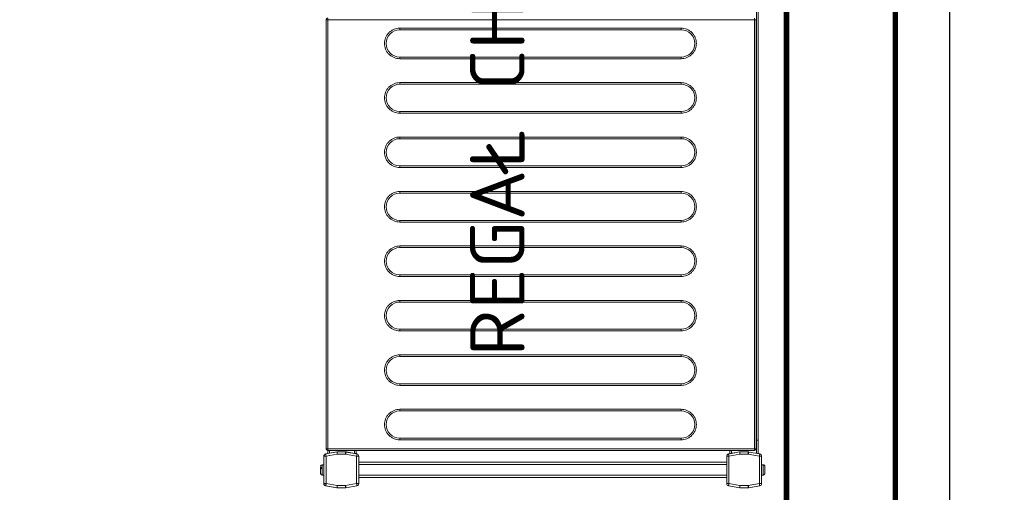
# Model space of a CAD drawing. Header units: millimetres. Extents: x -2074 to 12588, y -3630 to 101167.
# Tile 35 of 256: x 2472 to 2562, y -1590 to -1547. Entities that reach past the tile are written whole.
import ezdxf

# ---------------------------------------------------------------- set-up
doc = ezdxf.new("R2010")
doc.units = ezdxf.units.MM
doc.layers.add('SelinAr_BUD_ściany', color=7, linetype='Continuous', lineweight=25)
doc.layers.add('SelinAr_WYP_komory', color=8, linetype='Continuous', lineweight=18)
doc.styles.add('RomanS', font='romans.shx')

# ---------------------------------------------------------------- blocks, each defined once
blk = doc.blocks.new('*U425')
at = {"const_width": 0.5}
blk.add_lwpolyline([(125, 190), (125, 200), (180, 200), (180, 0), (0, 0), (0, 200), (55, 200), (55, 190), (10, 190), (10, 10), (170, 10), (170, 190)], close=True, dxfattribs=at)
blk = doc.blocks.new('*U447')
at = {"lineweight": 15}
for p, q in [((1.726, 0), (1.819, 0)), ((0.182, -0.465), (0, -1.5)), ((0.182, -0.474), (0, -1.509)), ((0.379, -0.509), (0.2, -1.526)), ((2.904, -0.3), (0.379, -0.3)), ((0.379, -0.309), (0.379, -0.509)), ((2.904, -0.309), (0.379, -0.309)), ((2.904, -0.509), (0.379, -0.509)), ((1.167, -0.15), (1.167, -0.3)), ((2.117, -0.15), (1.167, -0.15)), ((1.876, -0.12), (1.765, -0.12)), ((2.117, -0.3), (2.117, -0.15)), ((2.904, -0.509), (2.904, -0.309)), ((3.083, -1.526), (2.904, -0.509)), ((3.283, -1.5), (3.101, -0.465)), ((3.283, -1.509), (3.101, -0.474)), ((3.433, -0.675), (3.138, -0.675)), ((3.433, -0.825), (3.164, -0.825)), ((3.433, -0.665), (3.433, -39.865)), ((3.583, -0.665), (3.433, -0.665)), ((3.583, -0.515), (3.583, -0.518)), ((42.983, -0.515), (3.583, -0.515)), ((3.583, -0.518), (3.583, -0.665)), ((42.983, -0.665), (3.583, -0.665)), ((3.583, -0.665), (3.583, -39.865)), ((42.983, -0.518), (42.983, -0.515)), ((42.983, -0.665), (42.983, -0.518)), ((43.133, -0.665), (42.983, -0.665)), ((42.983, -39.865), (42.983, -0.665)), ((0, -1.5), (0, -2.3)), ((0, -1.509), (0, -2.291)), ((0.2, -1.526), (0.2, -2.291)), ((3.083, -2.291), (3.083, -1.526)), ((3.283, -1.509), (3.283, -1.5)), ((3.283, -2.291), (3.283, -1.509)), ((0, -2.291), (0.2, -2.291)), ((0, -2.3), (0, -2.302)), ((0.003, -2.326), (0.182, -3.343)), ((0.2, -2.291), (0.379, -3.309)), ((2.904, -3.309), (3.083, -2.291)), ((3.083, -2.291), (3.283, -2.291)), ((3.101, -3.343), (3.28, -2.326)), ((3.283, -2.375), (3.151, -3.125)), ((3.283, -2.3), (3.283, -2.291)), ((3.283, -2.3), (3.283, -2.375)), ((3.283, -2.301), (3.283, -2.3)), ((0.379, -3.309), (2.904, -3.309)), ((0.379, -3.309), (0.379, -3.509)), ((0.379, -3.509), (2.904, -3.509)), ((0.942, -3.509), (0.942, -37.3)), ((1.142, -3.509), (1.142, -37.3)), ((2.142, -3.509), (2.142, -37.3)), ((2.342, -3.509), (2.342, -37.3)), ((2.904, -3.509), (2.904, -3.309)), ((3.433, -3.275), (3.125, -3.275)), ((3.433, -3.125), (3.151, -3.125)), ((0.182, -37.465), (0, -38.5)), ((0, -38.5), (0.182, -37.465)), ((0.379, -37.5), (0.2, -38.517)), ((0.379, -37.3), (0.379, -37.5)), ((2.904, -37.3), (0.379, -37.3)), ((2.904, -37.5), (0.379, -37.5)), ((2.904, -37.5), (2.904, -37.3)), ((3.083, -38.517), (2.904, -37.5)), ((3.283, -38.5), (3.101, -37.465)), ((3.433, -37.575), (3.125, -37.575)), ((3.151, -37.725), (3.283, -38.475)), ((3.433, -37.725), (3.151, -37.725)), ((0, -38.5), (0, -39.283)), ((0, -39.3), (0, -38.5)), ((0.2, -38.517), (0.2, -39.283)), ((3.083, -39.283), (3.083, -38.517)), ((3.283, -38.475), (3.283, -38.5)), ((3.283, -39.283), (3.283, -38.5)), ((0, -39.283), (0.2, -39.283)), ((0.182, -40.335), (0, -39.3)), ((0.003, -39.317), (0.182, -40.335)), ((0.2, -39.283), (0.379, -40.3)), ((2.904, -40.3), (3.083, -39.283)), ((3.083, -39.283), (3.283, -39.283)), ((3.101, -40.335), (3.28, -39.317)), ((3.283, -39.3), (3.28, -39.317)), ((3.283, -39.283), (3.283, -39.3)), ((0.379, -40.3), (2.904, -40.3)), ((0.379, -40.3), (0.379, -40.5)), ((0.379, -40.5), (2.904, -40.5)), ((1.167, -40.5), (1.167, -40.65)), ((1.167, -40.65), (2.117, -40.65)), ((1.17, -40.68), (1.173, -40.68)), ((2.11, -40.68), (2.114, -40.68)), ((2.117, -40.65), (2.117, -40.5)), ((2.904, -40.5), (2.904, -40.3)), ((4.383, -40.175), (3.129, -40.175)), ((4.383, -40.025), (3.155, -40.025)), ((3.433, -39.865), (3.583, -39.865)), ((3.583, -39.865), (42.983, -39.865)), ((3.583, -39.971), (3.583, -39.865)), ((3.583, -40.015), (3.583, -39.971)), ((3.583, -40.015), (42.983, -40.015)), ((4.383, -40.015), (4.383, -40.025)), ((131.283, -40.025), (4.383, -40.025)), ((4.383, -40.025), (4.383, -40.175)), ((131.283, -40.175), (4.383, -40.175)), ((42.983, -39.865), (42.983, -39.971)), ((42.983, -39.865), (43.133, -39.865)), ((42.983, -39.971), (42.983, -40.015))]:
    blk.add_line(p, q, dxfattribs=at)
at = {"color": 253, "lineweight": 15}
for p, q in [((4.403, -33.115), (4.403, -7.265)), ((4.403, -7.265), (4.553, -7.265)), ((4.553, -33.115), (4.553, -7.265)), ((7.053, -7.265), (7.053, -33.115)), ((7.053, -7.265), (7.203, -7.265)), ((7.203, -7.265), (7.203, -33.115)), ((9.403, -33.115), (9.403, -7.265)), ((9.403, -7.265), (9.553, -7.265)), ((9.553, -33.115), (9.553, -7.265)), ((12.053, -7.265), (12.053, -33.115)), ((12.053, -7.265), (12.203, -7.265)), ((12.203, -7.265), (12.203, -33.115)), ((14.403, -33.115), (14.403, -7.265)), ((14.403, -7.265), (14.553, -7.265)), ((14.553, -33.115), (14.553, -7.265)), ((17.053, -7.265), (17.053, -33.115)), ((17.053, -7.265), (17.203, -7.265)), ((17.203, -7.265), (17.203, -33.115)), ((19.403, -33.115), (19.403, -7.265)), ((19.403, -7.265), (19.553, -7.265)), ((19.553, -33.115), (19.553, -7.265)), ((22.053, -7.265), (22.053, -33.115)), ((22.053, -7.265), (22.203, -7.265)), ((22.203, -7.265), (22.203, -33.115)), ((24.403, -33.115), (24.403, -7.265)), ((24.403, -7.265), (24.553, -7.265)), ((24.553, -33.115), (24.553, -7.265)), ((27.053, -7.265), (27.053, -33.115)), ((27.053, -7.265), (27.203, -7.265)), ((27.203, -7.265), (27.203, -33.115)), ((29.403, -33.115), (29.403, -7.265)), ((29.403, -7.265), (29.553, -7.265)), ((29.553, -33.115), (29.553, -7.265)), ((32.053, -7.265), (32.053, -33.115)), ((32.053, -7.265), (32.203, -7.265)), ((32.203, -7.265), (32.203, -33.115)), ((34.403, -33.115), (34.403, -7.265)), ((34.403, -7.265), (34.553, -7.265)), ((34.553, -33.115), (34.553, -7.265)), ((37.053, -7.265), (37.053, -33.115)), ((37.053, -7.265), (37.203, -7.265)), ((37.203, -7.265), (37.203, -33.115)), ((39.403, -33.115), (39.403, -7.265)), ((39.403, -7.265), (39.553, -7.265)), ((39.553, -33.115), (39.553, -7.265)), ((42.053, -7.265), (42.053, -33.115)), ((42.053, -7.265), (42.203, -7.265)), ((42.203, -7.265), (42.203, -33.115)), ((4.403, -33.115), (4.553, -33.115)), ((7.203, -33.115), (7.053, -33.115)), ((9.403, -33.115), (9.553, -33.115)), ((12.203, -33.115), (12.053, -33.115)), ((14.403, -33.115), (14.553, -33.115)), ((17.203, -33.115), (17.053, -33.115)), ((19.403, -33.115), (19.553, -33.115)), ((22.203, -33.115), (22.053, -33.115)), ((24.403, -33.115), (24.553, -33.115)), ((27.203, -33.115), (27.053, -33.115)), ((29.403, -33.115), (29.553, -33.115)), ((32.203, -33.115), (32.053, -33.115)), ((34.403, -33.115), (34.553, -33.115)), ((37.203, -33.115), (37.053, -33.115)), ((39.403, -33.115), (39.553, -33.115)), ((42.203, -33.115), (42.053, -33.115))]:
    blk.add_line(p, q, dxfattribs=at)
at = {"lineweight": 15, "flags": 128}
for points in [[(0.379, -0.509), (0.341, -0.502), (0.304, -0.495), (0.27, -0.489), (0.24, -0.484), (0.216, -0.48), (0.197, -0.477), (0.186, -0.475), (0.182, -0.474)], [(3.101, -0.474), (3.097, -0.475), (3.086, -0.477), (3.068, -0.48), (3.043, -0.484), (3.013, -0.489), (2.979, -0.495), (2.942, -0.502), (2.904, -0.509)], [(0, -1.509), (0.003, -1.509), (0.012, -1.51), (0.027, -1.511), (0.047, -1.513), (0.071, -1.515), (0.1, -1.517), (0.132, -1.52), (0.165, -1.523), (0.2, -1.526)], [(3.083, -1.526), (3.122, -1.523), (3.16, -1.52), (3.194, -1.517), (3.225, -1.514), (3.249, -1.512), (3.268, -1.51), (3.279, -1.509), (3.283, -1.509)], [(0.2, -2.291), (0.162, -2.298), (0.125, -2.305), (0.091, -2.311), (0.061, -2.316), (0.036, -2.32), (0.018, -2.323), (0.007, -2.325), (0.003, -2.326)], [(3.28, -2.326), (3.276, -2.325), (3.265, -2.323), (3.247, -2.32), (3.222, -2.316), (3.193, -2.311), (3.159, -2.305), (3.122, -2.298), (3.083, -2.291)], [(0.182, -3.343), (0.186, -3.343), (0.197, -3.341), (0.216, -3.338), (0.24, -3.333), (0.27, -3.328), (0.304, -3.322), (0.341, -3.316), (0.379, -3.309)], [(2.904, -3.309), (2.942, -3.316), (2.979, -3.322), (3.013, -3.328), (3.043, -3.333), (3.068, -3.338), (3.086, -3.341), (3.097, -3.343), (3.101, -3.343)], [(3.151, -3.125), (3.146, -3.151), (3.142, -3.176), (3.138, -3.2), (3.134, -3.221), (3.131, -3.24), (3.128, -3.255), (3.126, -3.266), (3.125, -3.273), (3.125, -3.275)], [(0.379, -37.5), (0.341, -37.493), (0.304, -37.487), (0.27, -37.481), (0.24, -37.475), (0.216, -37.471), (0.197, -37.468), (0.186, -37.466), (0.182, -37.465)], [(3.101, -37.465), (3.097, -37.466), (3.086, -37.468), (3.068, -37.471), (3.043, -37.475), (3.013, -37.481), (2.979, -37.487), (2.942, -37.493), (2.904, -37.5)], [(3.125, -37.575), (3.125, -37.578), (3.127, -37.586), (3.129, -37.6), (3.132, -37.619), (3.136, -37.642), (3.141, -37.668), (3.146, -37.696), (3.151, -37.725)], [(0, -38.5), (0.004, -38.5), (0.015, -38.501), (0.034, -38.503), (0.059, -38.505), (0.089, -38.508), (0.123, -38.511), (0.161, -38.514), (0.2, -38.517)], [(3.083, -38.517), (3.118, -38.514), (3.152, -38.512), (3.183, -38.509), (3.212, -38.506), (3.236, -38.504), (3.256, -38.502), (3.271, -38.501), (3.28, -38.5), (3.283, -38.5)], [(0.2, -39.283), (0.162, -39.289), (0.125, -39.296), (0.091, -39.302), (0.061, -39.307), (0.036, -39.311), (0.018, -39.315), (0.007, -39.317), (0.003, -39.317)], [(3.28, -39.317), (3.276, -39.317), (3.265, -39.315), (3.247, -39.311), (3.222, -39.307), (3.193, -39.302), (3.159, -39.296), (3.122, -39.289), (3.083, -39.283)], [(0.182, -40.335), (0.186, -40.334), (0.197, -40.332), (0.216, -40.329), (0.24, -40.325), (0.27, -40.319), (0.304, -40.313), (0.341, -40.307), (0.379, -40.3)], [(2.904, -40.3), (2.942, -40.307), (2.979, -40.313), (3.013, -40.319), (3.043, -40.325), (3.068, -40.329), (3.086, -40.332), (3.097, -40.334), (3.101, -40.335)]]:
    blk.add_lwpolyline(points, dxfattribs=at)
at = {"lineweight": 15}
for centre, radius, start, end in [((0.379, -0.5), 0.2, 90, 170), ((0.379, -0.509), 0.2, 90, 170), ((1.317, -0.15), 0.15, 90, 180), ((1.967, -0.15), 0.15, 0, 90), ((2.904, -0.5), 0.2, 10, 90), ((2.904, -0.509), 0.2, 10, 90), ((0.2, -2.291), 0.2, 180, 190), ((3.083, -2.291), 0.2, 350, 0), ((0.379, -3.309), 0.2, 190, 270), ((2.904, -3.309), 0.2, 270, 350), ((0.379, -37.5), 0.2, 90, 170), ((0.379, -37.5), 0.2, 90, 170), ((2.904, -37.5), 0.2, 10, 90), ((0.2, -39.283), 0.2, 180, 190), ((3.083, -39.283), 0.2, 350, 0), ((0.379, -40.3), 0.2, 190, 270), ((0.379, -40.3), 0.2, 190, 270), ((1.317, -40.65), 0.15, 180, 191.53696), ((1.967, -40.65), 0.15, 348.46304, 0), ((2.904, -40.3), 0.2, 270, 350), ((3.583, -39.865), 0.15, 180, 270)]:
    blk.add_arc(centre, radius, start, end, dxfattribs=at)
at = {"color": 253, "lineweight": 15}
for centre, start, end in [((5.803, -7.265), 0, 180), ((10.803, -7.265), 0, 180), ((15.803, -7.265), 0, 180), ((20.803, -7.265), 0, 180), ((25.803, -7.265), 0, 180), ((30.803, -7.265), 0, 180), ((35.803, -7.265), 0, 180), ((40.803, -7.265), 0, 180), ((5.803, -33.115), 180, 0), ((10.803, -33.115), 180, 0), ((15.803, -33.115), 180, 0), ((20.803, -33.115), 180, 0), ((25.803, -33.115), 180, 0), ((30.803, -33.115), 180, 0), ((35.803, -33.115), 180, 0), ((40.803, -33.115), 180, 0)]:
    blk.add_arc(centre, 1.25, start, end, dxfattribs=at)
at = {"lineweight": 15}
for points, knots in [([(1.708, 0), (1.672, 0), (1.597, 0), (1.486, 0), (1.395, 0), (1.338, 0), (1.312, 0), (1.318, 0), (1.319, 0)], [0, 0, 0, 0, 0.188945, 0.389816, 0.590684, 0.779625, 0.968579, 1, 1, 1, 1]), ([(1.765, -0.12), (1.763, -0.104), (1.759, -0.072), (1.746, -0.033), (1.729, -0.006), (1.715, -0.002), (1.708, 0)], [0, 0, 0, 0, 0.243636, 0.487267, 0.73198, 1, 1, 1, 1]), ([(1.921, 0), (1.915, 0), (1.893, 0), (1.849, 0), (1.819, 0)], [0, 0, 0, 0, 0.31192, 1, 1, 1, 1]), ([(1.819, 0), (1.826, -0.002), (1.839, -0.005), (1.856, -0.031), (1.87, -0.07), (1.874, -0.103), (1.876, -0.12)], [0, 0, 0, 0, 0.250222, 0.500532, 0.748158, 1, 1, 1, 1]), ([(3.583, -0.518), (3.573, -0.519), (3.553, -0.521), (3.523, -0.53), (3.497, -0.545), (3.467, -0.57), (3.439, -0.61), (3.435, -0.648), (3.433, -0.667)], [0, 0, 0, 0, 0.130769, 0.260026, 0.387968, 0.514575, 0.761736, 1, 1, 1, 1]), ([(43.133, -0.667), (43.131, -0.648), (43.128, -0.61), (43.1, -0.57), (43.07, -0.545), (43.043, -0.53), (43.014, -0.521), (42.993, -0.519), (42.983, -0.518)], [0, 0, 0, 0, 0.238262, 0.485424, 0.612031, 0.739977, 0.869231, 1, 1, 1, 1]), ([(1.173, -40.68), (1.178, -40.696), (1.188, -40.728), (1.223, -40.767), (1.268, -40.794), (1.304, -40.798), (1.322, -40.8)], [0, 0, 0, 0, 0.243643, 0.487245, 0.731956, 1, 1, 1, 1]), ([(1.961, -40.8), (1.978, -40.798), (2.013, -40.795), (2.058, -40.769), (2.094, -40.73), (2.105, -40.697), (2.11, -40.68)], [0, 0, 0, 0, 0.250219, 0.500551, 0.74815, 1, 1, 1, 1]), ([(1.322, -40.8), (1.332, -40.8), (1.353, -40.8), (1.43, -40.8), (1.53, -40.8), (1.642, -40.8), (1.753, -40.8), (1.853, -40.8), (1.93, -40.8), (1.951, -40.8), (1.961, -40.8)], [0, 0, 0, 0, 0.121175, 0.250001, 0.378823, 0.5, 0.621177, 0.749999, 0.878825, 1, 1, 1, 1])]:
    blk.add_open_spline(points, degree=3, knots=knots, dxfattribs=at)
at = {"color": 253, "lineweight": 15}
for points, knots in [([(4.403, -7.265), (4.408, -7.18), (4.417, -7.004), (4.495, -6.743), (4.624, -6.492), (4.806, -6.268), (5.03, -6.086), (5.281, -5.956), (5.542, -5.881), (5.803, -5.857), (6.064, -5.881), (6.325, -5.956), (6.576, -6.086), (6.8, -6.268), (6.982, -6.492), (7.111, -6.743), (7.189, -7.004), (7.199, -7.18), (7.203, -7.265)], [0, 0, 0, 0, 0.058258, 0.120006, 0.18432, 0.25, 0.31568, 0.379994, 0.441742, 0.5, 0.558258, 0.620006, 0.68432, 0.75, 0.81568, 0.879994, 0.941742, 1, 1, 1, 1]), ([(9.403, -7.265), (9.408, -7.18), (9.417, -7.004), (9.495, -6.743), (9.624, -6.492), (9.806, -6.268), (10.03, -6.086), (10.281, -5.956), (10.542, -5.881), (10.803, -5.857), (11.064, -5.881), (11.325, -5.956), (11.576, -6.086), (11.8, -6.268), (11.982, -6.492), (12.111, -6.743), (12.189, -7.004), (12.199, -7.18), (12.203, -7.265)], [0, 0, 0, 0, 0.058258, 0.120006, 0.18432, 0.25, 0.31568, 0.379994, 0.441742, 0.5, 0.558258, 0.620006, 0.68432, 0.75, 0.81568, 0.879994, 0.941742, 1, 1, 1, 1]), ([(14.403, -7.265), (14.408, -7.18), (14.417, -7.004), (14.495, -6.743), (14.624, -6.492), (14.806, -6.268), (15.03, -6.086), (15.281, -5.956), (15.542, -5.881), (15.803, -5.857), (16.064, -5.881), (16.325, -5.956), (16.576, -6.086), (16.8, -6.268), (16.982, -6.492), (17.111, -6.743), (17.189, -7.004), (17.199, -7.18), (17.203, -7.265)], [0, 0, 0, 0, 0.058258, 0.120006, 0.18432, 0.25, 0.31568, 0.379994, 0.441742, 0.5, 0.558258, 0.620006, 0.68432, 0.75, 0.81568, 0.879994, 0.941742, 1, 1, 1, 1]), ([(19.403, -7.265), (19.408, -7.18), (19.417, -7.004), (19.495, -6.743), (19.624, -6.492), (19.806, -6.268), (20.03, -6.086), (20.281, -5.956), (20.542, -5.881), (20.803, -5.857), (21.064, -5.881), (21.325, -5.956), (21.576, -6.086), (21.8, -6.268), (21.982, -6.492), (22.111, -6.743), (22.189, -7.004), (22.199, -7.18), (22.203, -7.265)], [0, 0, 0, 0, 0.058258, 0.120006, 0.18432, 0.25, 0.31568, 0.379994, 0.441742, 0.5, 0.558258, 0.620006, 0.68432, 0.75, 0.81568, 0.879994, 0.941742, 1, 1, 1, 1]), ([(24.403, -7.265), (24.408, -7.18), (24.417, -7.004), (24.495, -6.743), (24.624, -6.492), (24.806, -6.268), (25.03, -6.086), (25.281, -5.956), (25.542, -5.881), (25.803, -5.857), (26.064, -5.881), (26.325, -5.956), (26.576, -6.086), (26.8, -6.268), (26.982, -6.492), (27.111, -6.743), (27.189, -7.004), (27.199, -7.18), (27.203, -7.265)], [0, 0, 0, 0, 0.058258, 0.120006, 0.18432, 0.25, 0.31568, 0.379994, 0.441742, 0.5, 0.558258, 0.620006, 0.68432, 0.75, 0.81568, 0.879994, 0.941742, 1, 1, 1, 1]), ([(29.403, -7.265), (29.408, -7.18), (29.417, -7.004), (29.495, -6.743), (29.624, -6.492), (29.806, -6.268), (30.03, -6.086), (30.281, -5.956), (30.542, -5.881), (30.803, -5.857), (31.064, -5.881), (31.325, -5.956), (31.576, -6.086), (31.8, -6.268), (31.982, -6.492), (32.111, -6.743), (32.189, -7.004), (32.199, -7.18), (32.203, -7.265)], [0, 0, 0, 0, 0.058258, 0.120006, 0.18432, 0.25, 0.31568, 0.379994, 0.441742, 0.5, 0.558258, 0.620006, 0.68432, 0.75, 0.81568, 0.879994, 0.941742, 1, 1, 1, 1]), ([(34.403, -7.265), (34.408, -7.18), (34.417, -7.004), (34.495, -6.743), (34.624, -6.492), (34.806, -6.268), (35.03, -6.086), (35.281, -5.956), (35.542, -5.881), (35.803, -5.857), (36.064, -5.881), (36.325, -5.956), (36.576, -6.086), (36.8, -6.268), (36.982, -6.492), (37.111, -6.743), (37.189, -7.004), (37.199, -7.18), (37.203, -7.265)], [0, 0, 0, 0, 0.058258, 0.120006, 0.18432, 0.25, 0.31568, 0.379994, 0.441742, 0.5, 0.558258, 0.620006, 0.68432, 0.75, 0.81568, 0.879994, 0.941742, 1, 1, 1, 1]), ([(39.403, -7.265), (39.408, -7.18), (39.417, -7.004), (39.495, -6.743), (39.624, -6.492), (39.806, -6.268), (40.03, -6.086), (40.281, -5.956), (40.542, -5.881), (40.803, -5.857), (41.064, -5.881), (41.325, -5.956), (41.576, -6.086), (41.8, -6.268), (41.982, -6.492), (42.111, -6.743), (42.189, -7.004), (42.199, -7.18), (42.203, -7.265)], [0, 0, 0, 0, 0.058258, 0.120006, 0.18432, 0.25, 0.31568, 0.379994, 0.441742, 0.5, 0.558258, 0.620005, 0.68432, 0.75, 0.81568, 0.879994, 0.941742, 1, 1, 1, 1]), ([(7.203, -33.115), (7.199, -33.2), (7.189, -33.376), (7.111, -33.637), (6.982, -33.888), (6.8, -34.112), (6.576, -34.294), (6.325, -34.424), (6.064, -34.499), (5.803, -34.523), (5.542, -34.499), (5.281, -34.424), (5.03, -34.294), (4.806, -34.112), (4.624, -33.888), (4.495, -33.637), (4.417, -33.376), (4.408, -33.2), (4.403, -33.115)], [0, 0, 0, 0, 0.058258, 0.120006, 0.18432, 0.25, 0.31568, 0.379994, 0.441742, 0.5, 0.558258, 0.620006, 0.68432, 0.75, 0.81568, 0.879994, 0.941742, 1, 1, 1, 1]), ([(12.203, -33.115), (12.199, -33.2), (12.189, -33.376), (12.111, -33.637), (11.982, -33.888), (11.8, -34.112), (11.576, -34.294), (11.325, -34.424), (11.064, -34.499), (10.803, -34.523), (10.542, -34.499), (10.281, -34.424), (10.03, -34.294), (9.806, -34.112), (9.624, -33.888), (9.495, -33.637), (9.417, -33.376), (9.408, -33.2), (9.403, -33.115)], [0, 0, 0, 0, 0.058258, 0.120006, 0.18432, 0.25, 0.31568, 0.379994, 0.441742, 0.5, 0.558258, 0.620006, 0.68432, 0.75, 0.81568, 0.879994, 0.941742, 1, 1, 1, 1]), ([(17.203, -33.115), (17.199, -33.2), (17.189, -33.376), (17.111, -33.637), (16.982, -33.888), (16.8, -34.112), (16.576, -34.294), (16.325, -34.424), (16.064, -34.499), (15.803, -34.523), (15.542, -34.499), (15.281, -34.424), (15.03, -34.294), (14.806, -34.112), (14.624, -33.888), (14.495, -33.637), (14.417, -33.376), (14.408, -33.2), (14.403, -33.115)], [0, 0, 0, 0, 0.058258, 0.120006, 0.18432, 0.25, 0.31568, 0.379994, 0.441742, 0.5, 0.558258, 0.620006, 0.68432, 0.75, 0.81568, 0.879994, 0.941742, 1, 1, 1, 1]), ([(22.203, -33.115), (22.199, -33.2), (22.189, -33.376), (22.111, -33.637), (21.982, -33.888), (21.8, -34.112), (21.576, -34.294), (21.325, -34.424), (21.064, -34.499), (20.803, -34.523), (20.542, -34.499), (20.281, -34.424), (20.03, -34.294), (19.806, -34.112), (19.624, -33.888), (19.495, -33.637), (19.417, -33.376), (19.408, -33.2), (19.403, -33.115)], [0, 0, 0, 0, 0.058258, 0.120006, 0.18432, 0.25, 0.31568, 0.379994, 0.441742, 0.5, 0.558258, 0.620006, 0.684321, 0.75, 0.81568, 0.879994, 0.941742, 1, 1, 1, 1]), ([(27.203, -33.115), (27.199, -33.2), (27.189, -33.376), (27.111, -33.637), (26.982, -33.888), (26.8, -34.112), (26.576, -34.294), (26.325, -34.424), (26.064, -34.499), (25.803, -34.523), (25.542, -34.499), (25.281, -34.424), (25.03, -34.294), (24.806, -34.112), (24.624, -33.888), (24.495, -33.637), (24.417, -33.376), (24.408, -33.2), (24.403, -33.115)], [0, 0, 0, 0, 0.058258, 0.120005, 0.18432, 0.25, 0.31568, 0.379994, 0.441742, 0.5, 0.558258, 0.620006, 0.684321, 0.75, 0.81568, 0.879994, 0.941742, 1, 1, 1, 1]), ([(32.203, -33.115), (32.199, -33.2), (32.189, -33.376), (32.111, -33.637), (31.982, -33.888), (31.8, -34.112), (31.576, -34.294), (31.325, -34.424), (31.064, -34.499), (30.803, -34.523), (30.542, -34.499), (30.281, -34.424), (30.03, -34.294), (29.806, -34.112), (29.624, -33.888), (29.495, -33.637), (29.417, -33.376), (29.408, -33.2), (29.403, -33.115)], [0, 0, 0, 0, 0.058258, 0.1200055, 0.1843203, 0.2500001, 0.3156796, 0.3799944, 0.441742, 0.5000001, 0.5582579, 0.6200055, 0.6843203, 0.7499998, 0.8156796, 0.8799944, 0.941742, 1, 1, 1, 1]), ([(37.203, -33.115), (37.199, -33.2), (37.189, -33.376), (37.111, -33.637), (36.982, -33.888), (36.8, -34.112), (36.576, -34.294), (36.325, -34.424), (36.064, -34.499), (35.803, -34.523), (35.542, -34.499), (35.281, -34.424), (35.03, -34.294), (34.806, -34.112), (34.624, -33.888), (34.495, -33.637), (34.417, -33.376), (34.408, -33.2), (34.403, -33.115)], [0, 0, 0, 0, 0.058258, 0.1200055, 0.1843201, 0.2499999, 0.3156797, 0.3799945, 0.4417421, 0.4999999, 0.558258, 0.6200056, 0.6843204, 0.7499999, 0.8156796, 0.8799944, 0.941742, 1, 1, 1, 1]), ([(42.203, -33.115), (42.199, -33.2), (42.189, -33.376), (42.111, -33.637), (41.982, -33.888), (41.8, -34.112), (41.576, -34.294), (41.325, -34.424), (41.064, -34.499), (40.803, -34.523), (40.542, -34.499), (40.281, -34.424), (40.03, -34.294), (39.806, -34.112), (39.624, -33.888), (39.495, -33.637), (39.417, -33.376), (39.408, -33.2), (39.403, -33.115)], [0, 0, 0, 0, 0.058258, 0.120005, 0.18432, 0.25, 0.315679, 0.379995, 0.441742, 0.5, 0.558258, 0.620006, 0.68432, 0.75, 0.81568, 0.879994, 0.941742, 1, 1, 1, 1])]:
    blk.add_open_spline(points, degree=3, knots=knots, dxfattribs=at)
at = {"insert": (67.85, -20.4), "char_height": 5, "width": 135.7, "attachment_point": 5, "style": 'RomanS'}
blk.add_mtext('REGAŁ CHŁODNICZY MAGAZYNOWY\\P1357x408mm', dxfattribs=at)
blk = doc.blocks.new('ewerwerwerwe')
at = {"layer": 'SelinAr_BUD_ściany'}
blk.add_lwpolyline([(2103.157, 1344.741), (2103.157, 1357.241), (2192.157, 1357.241), (2192.157, 1447.241), (2112.157, 1447.241), (2112.157, 1457.241), (2192.157, 1457.241), (2192.157, 1617.241), (2202.157, 1617.241), (2202.157, 1357.241), (2557.157, 1357.241), (2557.157, 1565.241), (2567.157, 1565.241)], dxfattribs=at)
at = {"layer": 'SelinAr_WYP_komory'}
blk.add_blockref('*U425', (2372.157, 1357.241), dxfattribs=at)
at = {"layer": 'SelinAr_WYP_komory', "linetype": 'Continuous', "lineweight": 25, "rotation": 90}
blk.add_blockref('*U447', (2499.362, 1410.068), dxfattribs=at)

msp = doc.modelspace()

# ---------------------------------------------------------------- block references
msp.add_blockref('ewerwerwerwe', (0, -3000))

doc.saveas('drawing.dxf')
